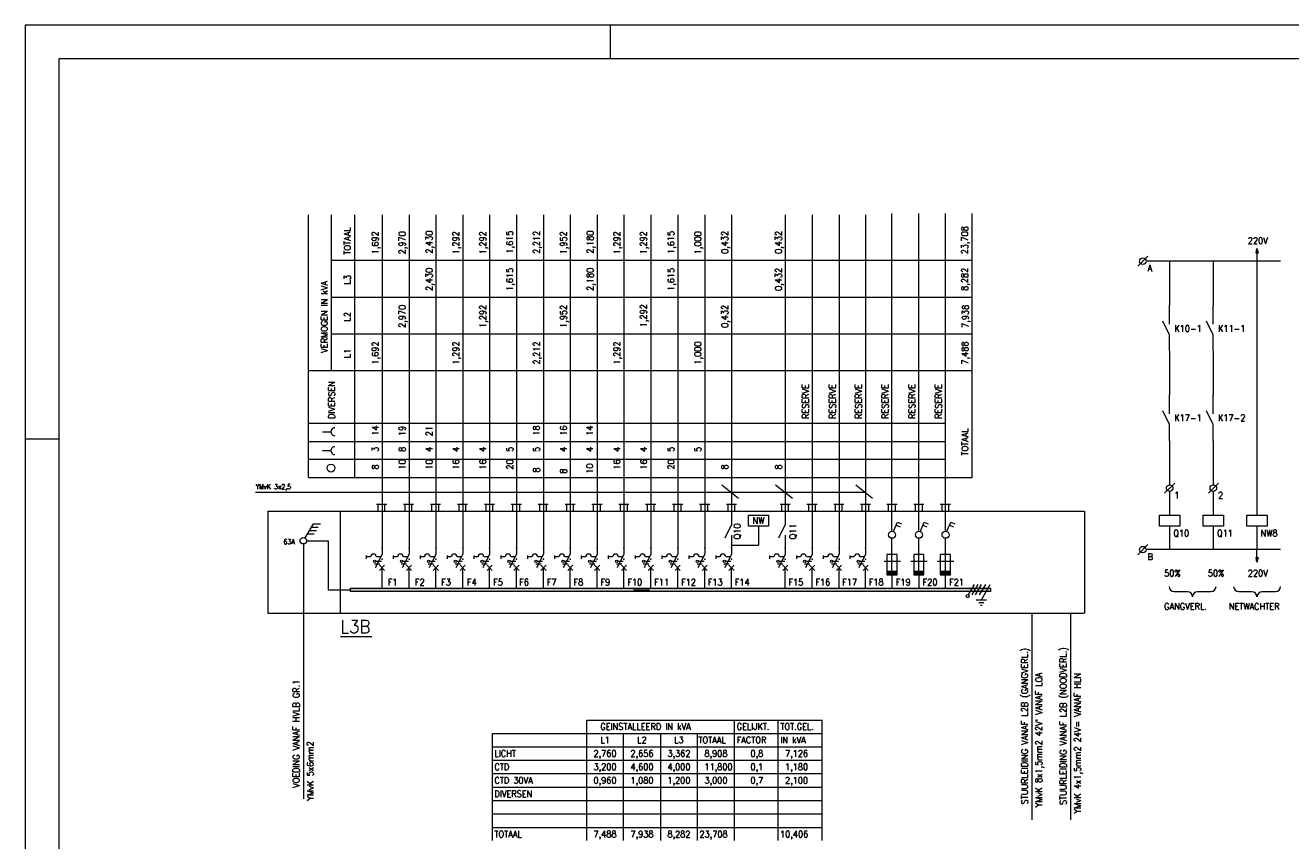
# Model space of a CAD drawing. Header units: metres. Extents: x 0 to 59.4, y 0 to 42.
# Tile 2 of 3: x 0 to 37.6, y 17.8 to 42. Entities that reach past the tile are written whole.
import ezdxf
from ezdxf.enums import TextEntityAlignment as Align

# ---------------------------------------------------------------- set-up
doc = ezdxf.new("R2010")
doc.units = ezdxf.units.M
doc.header["$MEASUREMENT"] = 0
doc.layers.add('Level 1', color=1, linetype='Continuous', lineweight=0)
doc.styles.add('Style-STANDARD', font='STANDARD.shx')

# ---------------------------------------------------------------- blocks, each defined once
blk = doc.blocks.new('A2')
at = {"layer": 'Level 1', "color": 1, "linetype": 'Continuous', "lineweight": 0}
for p, q in [((5.94, 4.2), (0, 4.2)), ((0, 4.2), (0, 0)), ((1.74, 4.1), (1.74, 4.2)), ((0, 2.97), (0.1, 2.97))]:
    blk.add_line(p, q, dxfattribs=at)
at = {"layer": 'Level 1', "color": 140, "linetype": 'Continuous', "lineweight": 0}
blk.add_3dface([(0.1, 0.1), (5.84, 0.1), (5.84, 4.1), (0.1, 4.1)], dxfattribs=at)

msp = doc.modelspace()

# ---------------------------------------------------------------- linework, layer by layer
at = {"layer": 'Level 1', "color": 1, "linetype": 'Continuous', "lineweight": 0}
for p, q in [((8.418, 28.555), (8.418, 36.368)), ((9.108, 31.729), (9.108, 36.368)), ((9.802, 28.555), (9.802, 36.368)), ((10.608, 36.368), (10.608, 26.271)), ((11.408, 36.368), (11.408, 26.271)), ((12.207, 36.368), (12.207, 26.271)), ((13.006, 36.368), (13.006, 26.271)), ((13.805, 36.368), (13.805, 26.271)), ((14.604, 36.368), (14.604, 26.271)), ((15.404, 36.368), (15.404, 26.271)), ((16.203, 36.368), (16.203, 26.271)), ((17.002, 36.368), (17.002, 26.271)), ((17.797, 36.368), (17.797, 26.271)), ((18.596, 36.368), (18.596, 26.271)), ((19.396, 36.368), (19.396, 26.271)), ((20.199, 36.368), (20.199, 26.271)), ((20.998, 36.368), (20.998, 27.152)), ((22.596, 36.368), (22.596, 27.152)), ((23.395, 36.368), (23.395, 26.271)), ((24.195, 36.368), (24.195, 26.271)), ((24.982, 36.368), (24.982, 26.271)), ((25.766, 26.973), (25.766, 36.399)), ((26.565, 26.973), (26.565, 36.399)), ((27.356, 26.973), (27.356, 36.399)), ((28.148, 28.544), (28.148, 36.399)), ((9.112, 35.015), (28.144, 35.015)), ((33.075, 34.84), (33.371, 35.136)), ((36.619, 35.358), (36.619, 34.988)), ((37.321, 34.988), (33.325, 34.988)), ((34.023, 34.988), (34.023, 33.678)), ((35.321, 34.988), (35.321, 33.678)), ((36.619, 34.988), (36.619, 27.436)), ((9.112, 33.916), (28.144, 33.916)), ((34.023, 33.112), (34.023, 33.674)), ((35.321, 33.112), (35.321, 33.674)), ((34.023, 32.797), (33.824, 33.202)), ((35.321, 32.797), (35.122, 33.202)), ((9.112, 32.828), (28.144, 32.828)), ((34.023, 32.317), (34.023, 32.797)), ((35.321, 32.317), (35.321, 32.797)), ((34.023, 32.313), (34.023, 31.003)), ((35.321, 32.313), (35.321, 31.003)), ((8.418, 31.736), (28.144, 31.736)), ((34.023, 30.442), (34.023, 31.007)), ((35.321, 30.442), (35.321, 31.007)), ((34.023, 30.126), (33.824, 30.536)), ((35.321, 30.126), (35.122, 30.536)), ((8.418, 30.169), (27.36, 30.169)), ((34.023, 29.647), (34.023, 30.126)), ((35.321, 29.647), (35.321, 30.126)), ((8.839, 29.912), (9.084, 29.912)), ((8.418, 29.627), (27.36, 29.627)), ((8.839, 29.351), (9.084, 29.351)), ((34.023, 29.643), (34.023, 28.333)), ((35.321, 29.643), (35.321, 28.333)), ((8.418, 29.093), (27.36, 29.093)), ((8.418, 28.551), (28.144, 28.551)), ((20.706, 28.333), (21.204, 27.935)), ((22.308, 28.333), (22.807, 27.935)), ((24.694, 28.333), (25.193, 27.935)), ((33.874, 28.087), (34.175, 28.384)), ((35.173, 28.087), (35.477, 28.384)), ((6.843, 28.115), (24.982, 28.115)), ((34.023, 28.138), (34.023, 27.436)), ((35.321, 28.138), (35.321, 27.436)), ((7.213, 27.553), (7.213, 24.517)), ((7.213, 27.553), (31.485, 27.553)), ((9.365, 27.553), (9.365, 24.517)), ((10.745, 27.752), (10.445, 27.752)), ((10.492, 27.549), (10.492, 27.752)), ((10.694, 27.549), (10.694, 27.752)), ((11.544, 27.752), (11.244, 27.752)), ((11.291, 27.549), (11.291, 27.752)), ((11.493, 27.549), (11.493, 27.752)), ((12.343, 27.752), (12.043, 27.752)), ((12.09, 27.549), (12.09, 27.752)), ((12.293, 27.549), (12.293, 27.752)), ((13.15, 27.752), (12.85, 27.752)), ((12.901, 27.549), (12.901, 27.752)), ((13.1, 27.549), (13.1, 27.752)), ((13.95, 27.752), (13.649, 27.752)), ((13.7, 27.549), (13.7, 27.752)), ((13.899, 27.549), (13.899, 27.752)), ((14.749, 27.752), (14.448, 27.752)), ((14.499, 27.549), (14.499, 27.752)), ((14.698, 27.549), (14.698, 27.752)), ((15.548, 27.752), (15.248, 27.752)), ((15.298, 27.549), (15.298, 27.752)), ((15.497, 27.549), (15.497, 27.752)), ((16.347, 27.752), (16.047, 27.752)), ((16.098, 27.549), (16.098, 27.752)), ((16.3, 27.549), (16.3, 27.752)), ((17.146, 27.752), (16.846, 27.752)), ((16.897, 27.549), (16.897, 27.752)), ((17.099, 27.549), (17.099, 27.752)), ((17.945, 27.752), (17.645, 27.752)), ((17.696, 27.549), (17.696, 27.752)), ((17.899, 27.549), (17.899, 27.752)), ((18.748, 27.752), (18.444, 27.752)), ((18.495, 27.549), (18.495, 27.752)), ((18.694, 27.549), (18.694, 27.752)), ((19.548, 27.752), (19.244, 27.752)), ((19.294, 27.549), (19.294, 27.752)), ((19.497, 27.549), (19.497, 27.752)), ((20.347, 27.752), (20.047, 27.752)), ((20.093, 27.549), (20.093, 27.752)), ((20.292, 27.549), (20.292, 27.752)), ((21.142, 27.752), (20.846, 27.752)), ((20.893, 27.549), (20.893, 27.752)), ((21.091, 27.549), (21.091, 27.752)), ((22.741, 27.752), (22.444, 27.752)), ((22.491, 27.549), (22.491, 27.752)), ((22.69, 27.549), (22.69, 27.752)), ((23.54, 27.752), (23.239, 27.752)), ((23.294, 27.549), (23.294, 27.752)), ((23.489, 27.549), (23.489, 27.752)), ((24.339, 27.752), (24.039, 27.752)), ((24.089, 27.549), (24.089, 27.752)), ((24.288, 27.549), (24.288, 27.752)), ((25.126, 27.752), (24.83, 27.752)), ((24.881, 27.549), (24.881, 27.752)), ((25.079, 27.549), (25.079, 27.752)), ((25.617, 27.76), (25.918, 27.76)), ((25.668, 27.557), (25.668, 27.76)), ((25.871, 27.557), (25.871, 27.76)), ((26.417, 27.76), (26.717, 27.76)), ((26.467, 27.557), (26.467, 27.76)), ((26.67, 27.557), (26.67, 27.76)), ((27.204, 27.76), (27.508, 27.76)), ((27.255, 27.557), (27.255, 27.76)), ((27.458, 27.557), (27.458, 27.76)), ((31.496, 27.553), (31.496, 24.517)), ((8.32, 26.754), (8.57, 27.175)), ((8.57, 27.175), (8.772, 27.175)), ((20.998, 27.152), (20.795, 26.746)), ((21.497, 27.436), (22.097, 27.436)), ((21.497, 27.105), (21.497, 27.436)), ((22.097, 27.105), (21.497, 27.105)), ((21.797, 27.105), (21.797, 26.54)), ((22.097, 27.436), (22.097, 27.105)), ((22.596, 27.152), (22.393, 26.746)), ((25.816, 26.953), (25.933, 27.226)), ((25.894, 27.136), (26.007, 27.089)), ((25.933, 27.226), (26.046, 27.175)), ((26.616, 26.953), (26.729, 27.226)), ((26.697, 27.136), (26.806, 27.089)), ((26.729, 27.226), (26.846, 27.175)), ((27.403, 26.953), (27.52, 27.226)), ((27.485, 27.136), (27.598, 27.089)), ((27.52, 27.226), (27.633, 27.175)), ((33.722, 27.436), (34.327, 27.436)), ((33.722, 27.105), (33.722, 27.436)), ((34.327, 27.105), (33.722, 27.105)), ((34.023, 27.105), (34.023, 26.407)), ((34.327, 27.436), (34.327, 27.105)), ((35.021, 27.436), (35.625, 27.436)), ((35.021, 27.105), (35.021, 27.436)), ((35.625, 27.105), (35.021, 27.105)), ((35.321, 27.105), (35.321, 26.407)), ((35.625, 27.436), (35.625, 27.105)), ((36.319, 27.436), (36.923, 27.436)), ((36.319, 27.105), (36.319, 27.436)), ((36.923, 27.105), (36.319, 27.105)), ((36.619, 27.105), (36.619, 26.407)), ((36.923, 27.436), (36.923, 27.105)), ((8.39, 26.875), (8.593, 26.875)), ((8.453, 26.976), (8.655, 26.976)), ((8.511, 27.074), (8.71, 27.074)), ((20.998, 26.84), (20.998, 26.271)), ((22.596, 26.84), (22.596, 26.271)), ((25.766, 26.259), (25.766, 26.739)), ((26.565, 26.259), (26.565, 26.739)), ((27.356, 26.259), (27.356, 26.739)), ((8.269, 26.567), (8.269, 18.996)), ((8.367, 26.668), (9.006, 26.668)), ((9.006, 26.668), (9.006, 25.21)), ((20.998, 26.536), (21.797, 26.536)), ((33.075, 26.255), (33.371, 26.555)), ((37.321, 26.407), (33.325, 26.407)), ((36.619, 26.037), (36.619, 26.407)), ((10.137, 26.236), (10.137, 26.138)), ((10.261, 26.189), (10.137, 26.189)), ((10.538, 25.978), (10.382, 25.978)), ((10.608, 26.271), (10.406, 25.869)), ((10.589, 26.056), (10.429, 26.056)), ((10.566, 26.189), (10.445, 26.189)), ((10.94, 26.236), (10.94, 26.138)), ((11.061, 26.189), (10.94, 26.189)), ((11.338, 25.978), (11.178, 25.978)), ((11.408, 26.271), (11.205, 25.869)), ((11.388, 26.056), (11.228, 26.056)), ((11.365, 26.189), (11.244, 26.189)), ((11.739, 26.236), (11.739, 26.138)), ((11.86, 26.189), (11.739, 26.189)), ((12.137, 25.978), (11.977, 25.978)), ((12.207, 26.271), (12.004, 25.869)), ((12.187, 26.056), (12.027, 26.056)), ((12.164, 26.189), (12.043, 26.189)), ((12.538, 26.236), (12.538, 26.138)), ((12.659, 26.189), (12.538, 26.189)), ((12.936, 25.978), (12.776, 25.978)), ((13.006, 26.271), (12.803, 25.869)), ((12.987, 26.056), (12.827, 26.056)), ((12.963, 26.189), (12.842, 26.189)), ((13.334, 26.236), (13.334, 26.138)), ((13.458, 26.189), (13.337, 26.189)), ((13.735, 25.978), (13.575, 25.978)), ((13.805, 26.271), (13.599, 25.869)), ((13.786, 26.056), (13.626, 26.056)), ((13.762, 26.189), (13.642, 26.189)), ((14.133, 26.236), (14.133, 26.138)), ((14.257, 26.189), (14.137, 26.189)), ((14.534, 25.978), (14.374, 25.978)), ((14.604, 26.271), (14.398, 25.869)), ((14.585, 26.056), (14.425, 26.056)), ((14.562, 26.189), (14.441, 26.189)), ((14.932, 26.236), (14.932, 26.138)), ((15.057, 26.189), (14.936, 26.189)), ((15.337, 25.978), (15.174, 25.978)), ((15.404, 26.271), (15.197, 25.869)), ((15.38, 26.056), (15.224, 26.056)), ((15.361, 26.189), (15.24, 26.189)), ((15.731, 26.236), (15.731, 26.138)), ((15.856, 26.189), (15.735, 26.189)), ((16.137, 25.978), (15.977, 25.978)), ((16.203, 26.271), (15.996, 25.869)), ((16.179, 26.056), (16.023, 26.056)), ((16.16, 26.189), (16.039, 26.189)), ((16.53, 26.236), (16.53, 26.138)), ((16.655, 26.189), (16.534, 26.189)), ((16.936, 25.978), (16.776, 25.978)), ((17.002, 26.271), (16.799, 25.869)), ((16.979, 26.056), (16.819, 26.056)), ((16.959, 26.189), (16.838, 26.189)), ((17.329, 26.236), (17.329, 26.138)), ((17.454, 26.189), (17.333, 26.189)), ((17.735, 25.978), (17.575, 25.978)), ((17.797, 26.271), (17.598, 25.869)), ((17.778, 26.056), (17.618, 26.056)), ((17.762, 26.189), (17.637, 26.189)), ((18.129, 26.236), (18.129, 26.138)), ((18.257, 26.189), (18.133, 26.189)), ((18.534, 25.978), (18.374, 25.978)), ((18.596, 26.271), (18.398, 25.869)), ((18.581, 26.056), (18.421, 26.056)), ((18.561, 26.189), (18.437, 26.189)), ((18.928, 26.236), (18.928, 26.138)), ((19.056, 26.189), (18.932, 26.189)), ((19.333, 25.978), (19.173, 25.978)), ((19.396, 26.271), (19.197, 25.869)), ((19.38, 26.056), (19.22, 26.056)), ((19.36, 26.189), (19.236, 26.189)), ((19.727, 26.236), (19.727, 26.138)), ((19.852, 26.189), (19.727, 26.189)), ((20.128, 25.978), (19.973, 25.978)), ((20.199, 26.271), (19.996, 25.869)), ((20.179, 26.056), (20.019, 26.056)), ((20.156, 26.189), (20.035, 26.189)), ((20.53, 26.236), (20.53, 26.138)), ((20.651, 26.189), (20.534, 26.189)), ((20.928, 25.978), (20.772, 25.978)), ((20.998, 26.271), (20.795, 25.869)), ((20.978, 26.056), (20.819, 26.056)), ((20.955, 26.189), (20.834, 26.189)), ((22.128, 26.236), (22.128, 26.138)), ((22.249, 26.189), (22.128, 26.189)), ((22.526, 25.978), (22.366, 25.978)), ((22.596, 26.271), (22.393, 25.869)), ((22.577, 26.056), (22.417, 26.056)), ((22.553, 26.189), (22.433, 26.189)), ((22.928, 26.236), (22.928, 26.138)), ((23.048, 26.189), (22.928, 26.189)), ((23.325, 25.978), (23.165, 25.978)), ((23.395, 26.271), (23.193, 25.869)), ((23.376, 26.056), (23.216, 26.056)), ((23.352, 26.189), (23.232, 26.189)), ((23.723, 26.236), (23.723, 26.138)), ((23.848, 26.189), (23.727, 26.189)), ((24.124, 25.978), (23.965, 25.978)), ((24.195, 26.271), (23.992, 25.869)), ((24.175, 26.056), (24.015, 26.056)), ((24.152, 26.189), (24.031, 26.189)), ((24.514, 26.236), (24.514, 26.138)), ((24.635, 26.189), (24.514, 26.189)), ((24.916, 25.978), (24.756, 25.978)), ((24.982, 26.271), (24.779, 25.869)), ((24.963, 26.056), (24.803, 26.056)), ((24.939, 26.189), (24.818, 26.189)), ((25.532, 26.068), (26.019, 26.068)), ((25.614, 26.263), (25.614, 25.655)), ((25.918, 26.263), (25.614, 26.263)), ((25.766, 25.655), (25.766, 26.263)), ((25.918, 25.655), (25.918, 26.263)), ((26.327, 26.068), (26.818, 26.068)), ((26.413, 26.263), (26.413, 25.655)), ((26.717, 26.263), (26.413, 26.263)), ((26.565, 25.655), (26.565, 26.263)), ((26.717, 25.655), (26.717, 26.263)), ((27.118, 26.068), (27.606, 26.068)), ((27.204, 26.263), (27.204, 25.655)), ((27.512, 26.263), (27.204, 26.263)), ((27.356, 25.655), (27.356, 26.263)), ((27.512, 25.655), (27.512, 26.263)), ((10.683, 25.943), (10.53, 25.791)), ((10.53, 25.943), (10.683, 25.791)), ((10.608, 25.273), (10.608, 25.869)), ((11.482, 25.943), (11.33, 25.791)), ((11.33, 25.943), (11.482, 25.791)), ((11.408, 25.273), (11.408, 25.869)), ((12.281, 25.943), (12.129, 25.791)), ((12.129, 25.943), (12.281, 25.791)), ((12.207, 25.273), (12.207, 25.869)), ((13.08, 25.943), (12.928, 25.791)), ((12.928, 25.943), (13.08, 25.791)), ((13.006, 25.273), (13.006, 25.869)), ((13.879, 25.943), (13.727, 25.791)), ((13.727, 25.943), (13.879, 25.791)), ((13.805, 25.273), (13.805, 25.869)), ((14.682, 25.943), (14.526, 25.791)), ((14.526, 25.943), (14.682, 25.791)), ((14.604, 25.273), (14.604, 25.869)), ((15.482, 25.943), (15.329, 25.791)), ((15.329, 25.943), (15.482, 25.791)), ((15.404, 25.273), (15.404, 25.869)), ((16.281, 25.943), (16.129, 25.791)), ((16.129, 25.943), (16.281, 25.791)), ((16.203, 25.273), (16.203, 25.869)), ((17.08, 25.943), (16.924, 25.791)), ((16.924, 25.943), (17.08, 25.791)), ((17.002, 25.273), (17.002, 25.869)), ((17.875, 25.943), (17.727, 25.791)), ((17.727, 25.943), (17.875, 25.791)), ((17.797, 25.273), (17.797, 25.869)), ((18.674, 25.943), (18.522, 25.791)), ((18.522, 25.943), (18.674, 25.791)), ((18.596, 25.273), (18.596, 25.869)), ((19.474, 25.943), (19.322, 25.791)), ((19.322, 25.943), (19.474, 25.791)), ((19.396, 25.273), (19.396, 25.869)), ((20.273, 25.943), (20.121, 25.791)), ((20.121, 25.943), (20.273, 25.791)), ((20.199, 25.273), (20.199, 25.869)), ((21.072, 25.943), (20.92, 25.791)), ((20.92, 25.943), (21.072, 25.791)), ((20.998, 25.273), (20.998, 25.869)), ((22.67, 25.943), (22.518, 25.791)), ((22.518, 25.943), (22.67, 25.791)), ((22.596, 25.273), (22.596, 25.869)), ((23.47, 25.943), (23.317, 25.791)), ((23.317, 25.943), (23.47, 25.791)), ((23.395, 25.273), (23.395, 25.869)), ((24.269, 25.943), (24.117, 25.791)), ((24.117, 25.943), (24.269, 25.791)), ((24.195, 25.273), (24.195, 25.869)), ((25.06, 25.943), (24.908, 25.791)), ((24.908, 25.943), (25.06, 25.791)), ((24.982, 25.273), (24.982, 25.869)), ((25.918, 25.756), (25.614, 25.756)), ((25.614, 25.729), (25.918, 25.729)), ((25.918, 25.709), (25.614, 25.709)), ((25.614, 25.682), (25.918, 25.682)), ((25.614, 25.655), (25.918, 25.655)), ((25.762, 25.647), (25.762, 25.257)), ((26.717, 25.756), (26.413, 25.756)), ((26.413, 25.729), (26.717, 25.729)), ((26.717, 25.709), (26.413, 25.709)), ((26.413, 25.682), (26.717, 25.682)), ((26.413, 25.655), (26.717, 25.655)), ((26.561, 25.647), (26.561, 25.257)), ((27.512, 25.756), (27.204, 25.756)), ((27.204, 25.729), (27.512, 25.729)), ((27.512, 25.709), (27.204, 25.709)), ((27.204, 25.682), (27.512, 25.682)), ((27.204, 25.655), (27.512, 25.655)), ((27.352, 25.647), (27.352, 25.257)), ((9.006, 25.21), (9.657, 25.21)), ((18.078, 25.21), (18.557, 25.21)), ((28.042, 25.066), (28.222, 25.374)), ((28.148, 25.066), (28.327, 25.374)), ((28.249, 25.066), (28.424, 25.374)), ((28.374, 25.066), (28.553, 25.374)), ((28.424, 24.91), (28.689, 25.374)), ((28.272, 24.91), (28.576, 24.91)), ((28.346, 24.836), (28.498, 24.836)), ((34.155, 25.16), (34.553, 25.16)), ((34.853, 25.16), (35.255, 25.16)), ((36.073, 25.16), (36.471, 25.16)), ((36.775, 25.16), (37.172, 25.16)), ((7.213, 24.517), (31.485, 24.517)), ((28.397, 24.758), (28.452, 24.758)), ((29.929, 24.52), (29.929, 18.376)), ((31.079, 24.52), (31.079, 18.376)), ((9.369, 23.819), (10.3, 23.819)), ((16.69, 17.753), (16.69, 21.339)), ((16.69, 21.339), (23.696, 21.339)), ((21.087, 17.753), (21.087, 21.339)), ((22.386, 17.753), (22.386, 21.339)), ((23.696, 17.753), (23.696, 21.339)), ((13.891, 17.753), (13.891, 20.942)), ((13.891, 20.942), (23.696, 20.942)), ((17.789, 17.753), (17.789, 20.942)), ((18.893, 17.753), (18.893, 20.942)), ((19.988, 17.753), (19.988, 20.942)), ((13.891, 20.54), (23.696, 20.54)), ((13.891, 20.142), (23.696, 20.142)), ((13.891, 19.745), (23.696, 19.745)), ((13.891, 19.343), (23.696, 19.343)), ((13.891, 18.946), (23.696, 18.946)), ((13.891, 18.548), (23.696, 18.548)), ((13.891, 18.146), (23.696, 18.146))]:
    msp.add_line(p, q, dxfattribs=at)
for centre, radius in [((33.223, 34.988), 0.0975), ((9.088, 28.832), 0.117), ((34.023, 28.236), 0.0975), ((35.321, 28.236), 0.0975), ((8.266, 26.672), 0.0975), ((25.77, 26.848), 0.105), ((26.569, 26.848), 0.105), ((27.36, 26.848), 0.105), ((33.223, 26.407), 0.0975), ((10.39, 26.056), 0.0351), ((11.189, 26.056), 0.0351), ((11.989, 26.056), 0.0351), ((12.784, 26.056), 0.0351), ((13.583, 26.056), 0.0351), ((14.382, 26.056), 0.0351), ((15.181, 26.056), 0.0351), ((15.984, 26.056), 0.0351), ((16.784, 26.056), 0.0351), ((17.583, 26.056), 0.0351), ((18.382, 26.056), 0.0351), ((19.181, 26.056), 0.0351), ((19.98, 26.056), 0.0351), ((20.78, 26.056), 0.0351), ((22.378, 26.056), 0.0351), ((23.173, 26.056), 0.0351), ((23.972, 26.056), 0.0351), ((24.764, 26.056), 0.0351), ((28.019, 25.023), 0.0468)]:
    msp.add_circle(centre, radius, dxfattribs=at)
for centre, radius, start, end in [((9.205, 29.912), 0.117, 90, 270.0001), ((9.205, 29.351), 0.117, 90, 270.0001), ((10.351, 26.189), 0.0858, 0, 180), ((11.15, 26.189), 0.0858, 0, 180), ((11.95, 26.189), 0.0858, 0, 180), ((12.749, 26.189), 0.0858, 0, 180), ((13.548, 26.189), 0.0858, 0, 180), ((14.351, 26.189), 0.0858, 0, 180), ((15.15, 26.189), 0.0858, 0, 180), ((15.949, 26.189), 0.0858, 0, 180), ((16.749, 26.189), 0.0858, 0, 180), ((17.548, 26.189), 0.0858, 0, 180), ((18.347, 26.189), 0.0858, 0, 180), ((19.146, 26.189), 0.0858, 0, 180), ((19.945, 26.189), 0.0858, 0, 180), ((20.741, 26.189), 0.0858, 0, 180), ((22.339, 26.189), 0.0858, 0, 180), ((23.138, 26.189), 0.0858, 0, 180), ((23.941, 26.189), 0.0858, 0, 180), ((24.729, 26.189), 0.0858, 0, 180), ((34.155, 25.308), 0.148, 180.0001, 270.0001), ((35.254, 25.308), 0.148, 270.0001, 0), ((36.073, 25.308), 0.148, 180.0001, 270.0001), ((37.172, 25.308), 0.148, 270.0001, 0), ((34.553, 25.008), 0.148, 0, 90), ((34.853, 25.008), 0.148, 90, 180), ((36.471, 25.008), 0.148, 0, 90), ((36.775, 25.008), 0.148, 90, 180)]:
    msp.add_arc(centre, radius, start, end, dxfattribs=at)
for p in [(10.608, 26.458), (11.408, 26.458), (12.207, 26.458), (13.006, 26.458), (13.805, 26.458), (14.604, 26.458), (15.404, 26.458), (16.203, 26.458), (17.002, 26.458), (17.797, 26.458), (18.596, 26.458), (19.396, 26.458), (20.199, 26.458), (20.998, 26.458), (22.596, 26.458), (23.395, 26.458), (24.195, 26.458), (24.982, 26.458), (10.608, 26.119), (11.408, 26.119), (12.207, 26.119), (13.006, 26.119), (13.805, 26.119), (14.604, 26.119), (15.404, 26.119), (16.203, 26.119), (17.002, 26.119), (17.797, 26.119), (18.596, 26.119), (19.396, 26.119), (20.199, 26.119), (20.998, 26.119), (22.596, 26.119), (23.395, 26.119), (24.195, 26.119), (24.982, 26.119), (25.766, 25.655), (26.565, 25.655), (27.356, 25.655)]:
    msp.add_point(p, dxfattribs=at)
for points in [[(36.65, 35.225), (36.596, 35.225), (36.619, 35.358)], [(9.665, 25.16), (9.665, 25.261), (28.693, 25.16), (28.693, 25.261)]]:
    msp.add_solid(points, dxfattribs=at)
at = {"layer": 'Level 1', "color": 1, "linetype": 'Continuous', "lineweight": 0, "extrusion": (0, 0, -1)}
msp.add_solid([(-36.596, 26.173), (-36.65, 26.173), (-36.619, 26.037)], dxfattribs=at)
at = {"layer": 'Level 1', "color": 1, "linetype": 'Continuous', "lineweight": 0}
for points in [[(36.65, 35.225), (36.596, 35.225), (36.619, 35.358)], [(36.596, 26.173), (36.65, 26.173), (36.619, 26.037)], [(9.665, 25.16), (9.665, 25.261), (28.693, 25.261), (28.693, 25.16)]]:
    msp.add_3dface(points, dxfattribs=at)

# ---------------------------------------------------------------- block references
at = {"layer": 'Level 1', "color": 140, "linetype": 'Continuous', "lineweight": 0, "xscale": 10, "yscale": 10, "zscale": 10}
msp.add_blockref('A2', (0, 0), dxfattribs=at)

# ---------------------------------------------------------------- texts
at = {"layer": 'Level 1', "color": 1, "linetype": 'Continuous', "lineweight": 0, "style": 'Style-STANDARD'}
for s, height, p in [('TOTAAL', 0.1949, (9.673, 35.179)), ('1,692', 0.1949, (10.503, 35.19)), ('2,970', 0.1949, (11.302, 35.19)), ('2,430', 0.1949, (12.102, 35.21)), ('1,292', 0.1949, (12.901, 35.19)), ('1,292', 0.1949, (13.7, 35.19)), ('1,615', 0.1949, (14.499, 35.21)), ('2,212', 0.1949, (15.298, 35.202)), ('1,952', 0.1949, (16.098, 35.19)), ('2,180', 0.1949, (16.889, 35.21)), ('1,292', 0.1949, (17.688, 35.19)), ('1,292', 0.1949, (18.476, 35.19)), ('1,615', 0.1949, (19.294, 35.202)), ('1,000', 0.1949, (20.093, 35.19)), ('0,432', 0.1949, (20.893, 35.202)), ('0,432', 0.1949, (22.491, 35.202)), ('23,708', 0.1949, (28.027, 35.19)), ('2,430', 0.1949, (12.102, 34.103)), ('1,615', 0.1949, (14.499, 34.103)), ('2,180', 0.1949, (16.889, 34.103)), ('1,615', 0.1949, (19.294, 34.103)), ('0,432', 0.1949, (22.491, 34.103)), ('8,282', 0.1949, (28.027, 34.103)), ('VERMOGEN IN kVA', 0.1949, (8.987, 32.263)), ('L3', 0.1949, (9.673, 34.294)), ('2,970', 0.1949, (11.302, 33.003)), ('1,292', 0.1949, (13.7, 33.003)), ('1,952', 0.1949, (16.098, 33.003)), ('1,292', 0.1949, (18.476, 33.023)), ('0,432', 0.1949, (20.893, 33.003)), ('7,938', 0.1949, (28.046, 33.003)), ('L2', 0.1949, (9.673, 33.191)), ('L1', 0.1949, (9.673, 32.103)), ('1,692', 0.1949, (10.503, 31.912)), ('1,292', 0.1949, (12.901, 31.912)), ('2,212', 0.1949, (15.298, 31.912)), ('1,292', 0.1949, (17.688, 31.912)), ('1,000', 0.1949, (20.093, 31.912)), ('7,488', 0.1949, (28.035, 31.912)), ('DIVERSEN', 0.1949, (9.205, 30.294)), ('RESERVE', 0.1949, (23.294, 30.294)), ('RESERVE', 0.1949, (24.093, 30.294)), ('RESERVE', 0.1949, (24.869, 30.294)), ('RESERVE', 0.1949, (25.66, 30.294)), ('RESERVE', 0.1949, (26.46, 30.294)), ('RESERVE', 0.1949, (27.247, 30.294)), ('TOTAAL', 0.1949, (28.035, 29.206)), ('14', 0.1949, (10.503, 29.795)), ('19', 0.1949, (11.302, 29.783)), ('21', 0.1949, (12.102, 29.783)), ('18', 0.1949, (15.29, 29.795)), ('16', 0.1949, (16.098, 29.795)), ('14', 0.1949, (16.877, 29.795)), ('3', 0.195, (10.503, 29.315)), ('8', 0.195, (11.302, 29.315)), ('4', 0.195, (12.102, 29.315)), ('4', 0.195, (12.901, 29.315)), ('4', 0.195, (13.7, 29.315)), ('5', 0.195, (14.503, 29.315)), ('5', 0.195, (15.298, 29.315)), ('4', 0.195, (16.098, 29.315)), ('4', 0.195, (16.877, 29.315)), ('4', 0.195, (17.688, 29.315)), ('4', 0.195, (18.483, 29.315)), ('5', 0.195, (19.294, 29.315)), ('5', 0.195, (20.093, 29.315)), ('10', 0.1949, (11.302, 28.789)), ('10', 0.1949, (12.102, 28.789)), ('16', 0.1949, (12.901, 28.789)), ('16', 0.1949, (13.7, 28.789)), ('20', 0.1949, (14.503, 28.789)), ('16', 0.1949, (17.688, 28.789)), ('16', 0.1949, (18.483, 28.789)), ('20', 0.1949, (19.294, 28.789)), ('8', 0.195, (10.503, 28.789)), ('8', 0.195, (15.298, 28.696)), ('8', 0.195, (16.098, 28.664)), ('10', 0.1949, (16.877, 28.664)), ('8', 0.195, (20.893, 28.789)), ('8', 0.195, (22.491, 28.789)), ('Q10', 0.1949, (21.265, 26.711)), ('Q11', 0.1949, (22.918, 26.711))]:
    msp.add_text(s, height=height, rotation=90, dxfattribs=at).set_placement(p)
for s, height, p in [('220V', 0.1949, (36.346, 35.498)), ('A', 0.195, (33.368, 34.68)), ('K10-1', 0.1949, (34.163, 32.883)), ('K11-1', 0.1949, (35.461, 32.883)), ('K17-1', 0.1949, (34.163, 30.228)), ('K17-2', 0.1949, (35.461, 30.228)), ('YMvK 3x2,5', 0.1481, (6.847, 28.204)), ('1', 0.195, (34.163, 27.928)), ('2', 0.195, (35.461, 27.928)), ('63A', 0.1481, (7.677, 26.567)), ('Q10', 0.1949, (34.132, 26.801)), ('Q11', 0.1949, (35.43, 26.801)), ('NW8', 0.1949, (36.728, 26.801)), ('B', 0.195, (33.368, 26.099)), ('50%', 0.1949, (33.859, 25.608)), ('50%', 0.1949, (35.157, 25.608)), ('220V', 0.1949, (36.346, 25.608)), ('F1', 0.1949, (10.776, 25.343)), ('F2', 0.1949, (11.583, 25.343)), ('F3', 0.1949, (12.363, 25.343)), ('F4', 0.1949, (13.131, 25.343)), ('F5', 0.1949, (13.911, 25.343)), ('F6', 0.1949, (14.686, 25.343)), ('F7', 0.1949, (15.505, 25.343)), ('F8', 0.1949, (16.3, 25.343)), ('F9', 0.1949, (17.099, 25.343)), ('F10', 0.1949, (17.899, 25.343)), ('F11', 0.1949, (18.698, 25.343)), ('F12', 0.1949, (19.497, 25.343)), ('F13', 0.1949, (20.292, 25.343)), ('F14', 0.1949, (21.091, 25.343)), ('F15', 0.1949, (22.69, 25.343)), ('F16', 0.1949, (23.489, 25.343)), ('F17', 0.1949, (24.288, 25.343)), ('F18', 0.1949, (25.079, 25.343)), ('F19', 0.1949, (25.879, 25.343)), ('F20', 0.1949, (26.678, 25.343)), ('F21', 0.1949, (27.465, 25.343)), ('GANGVERL.', 0.1949, (33.859, 24.622)), ('NETWACHTER', 0.1949, (35.781, 24.622)), ('L3B', 0.3937, (9.365, 23.92)), ('GEINSTALLEERD IN kVA', 0.1949, (17.096, 21.047)), ('GELIJKT.', 0.1949, (21.15, 21.047)), ('TOT.GEL.', 0.1949, (22.448, 21.047)), ('L1', 0.1949, (17.096, 20.649)), ('L2', 0.1949, (18.191, 20.649)), ('L3', 0.1949, (19.29, 20.649)), ('TOTAAL', 0.1949, (20.012, 20.649)), ('FACTOR', 0.1949, (21.15, 20.649)), ('IN kVA', 0.1949, (22.448, 20.649)), ('LICHT', 0.1949, (13.946, 20.248)), ('2,760', 0.1949, (16.893, 20.248)), ('2,656', 0.1949, (17.992, 20.248)), ('3,362', 0.1949, (19.091, 20.248)), ('8,908', 0.1949, (20.191, 20.248)), ('0,8', 0.1949, (21.559, 20.248)), ('7,126', 0.1949, (22.588, 20.248)), ('CTD', 0.1949, (13.946, 19.85)), ('3,200', 0.1949, (16.893, 19.85)), ('4,600', 0.1949, (17.992, 19.85)), ('4,000', 0.1949, (19.091, 19.85)), ('11,800', 0.1949, (20.191, 19.85)), ('0,1', 0.1949, (21.559, 19.85)), ('1,180', 0.1949, (22.588, 19.85)), ('CTD 30VA', 0.1949, (13.946, 19.448)), ('0,960', 0.1949, (16.893, 19.448)), ('1,080', 0.1949, (17.992, 19.448)), ('1,200', 0.1949, (19.091, 19.448)), ('3,000', 0.1949, (20.191, 19.448)), ('0,7', 0.1949, (21.559, 19.448)), ('2,100', 0.1949, (22.588, 19.448)), ('DIVERSEN', 0.1949, (13.946, 19.047)), ('TOTAAL', 0.1949, (13.946, 17.85)), ('7,488', 0.1949, (16.893, 17.85)), ('7,938', 0.1949, (17.992, 17.85)), ('8,282', 0.1949, (19.091, 17.85)), ('23,708', 0.1949, (20.043, 17.85)), ('10,406', 0.1949, (22.44, 17.85))]:
    msp.add_text(s, height=height, dxfattribs=at).set_placement(p)
msp.add_text('NW', height=0.1949, dxfattribs=at).set_placement((21.798, 27.175), align=Align.CENTER)
for s, p in [('STUURLEIDING VANAF L2B (GANGVERL.)', (29.808, 21.16)), ('STUURLEIDING VANAF L2B (NOODVERL.)', (30.954, 21.16)), ('VOEDING VANAF HVLB GR.1', (8.152, 20.931)), ('YMvK 8x1,5mm2 42V` VANAF L0A', (30.229, 20.75)), ('YMvK 4x1,5mm2 24V= VANAF HLN', (31.379, 20.653)), ('YMvK 5x6mm2', (8.57, 19.826))]:
    msp.add_text(s, height=0.1949, rotation=90, dxfattribs=at).set_placement(p, align=Align.CENTER)

doc.saveas('drawing.dxf')
